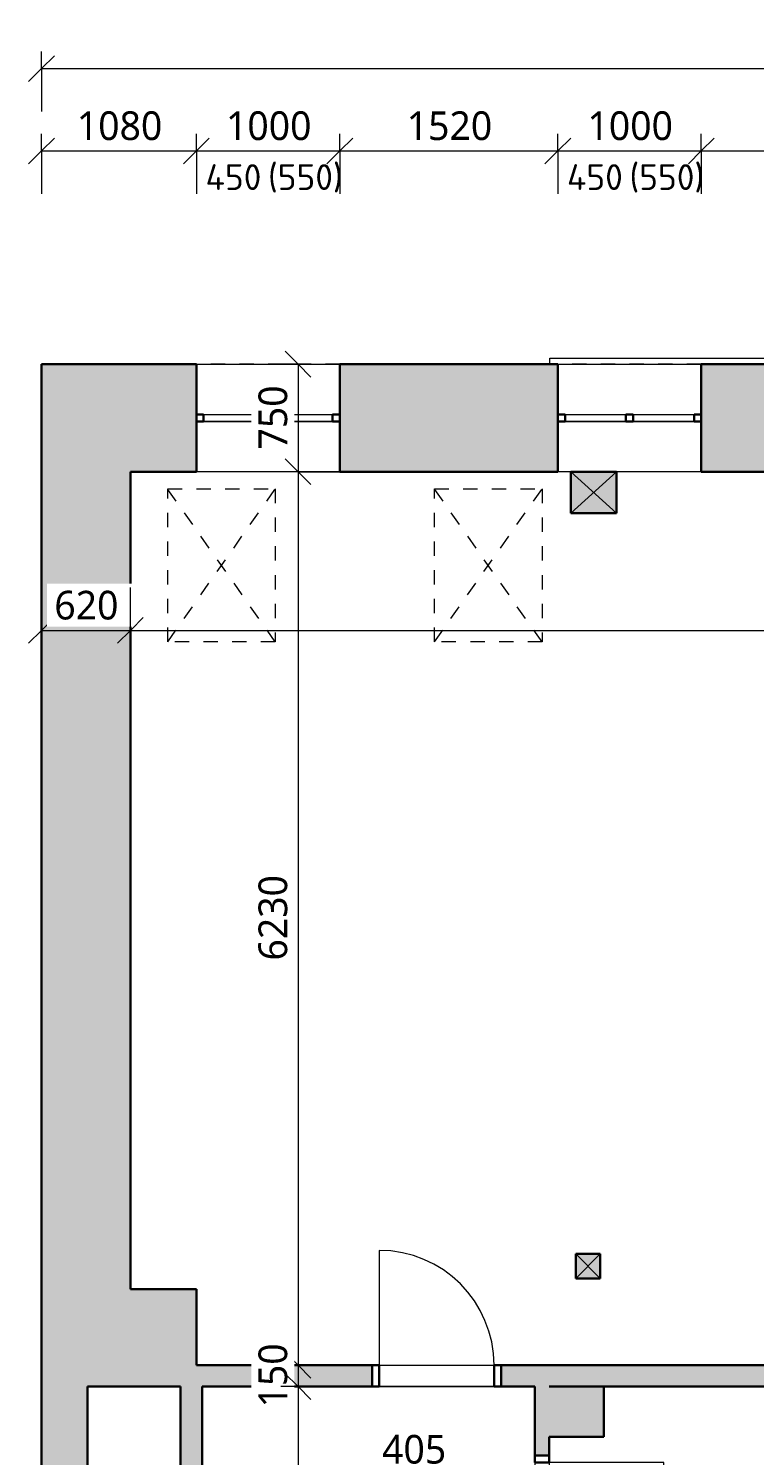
# Model space of a CAD drawing. Header units: metres. Extents: x -1.7 to 41.6, y -3.7 to 18.4.
# Tile 3 of 16: x -0.3 to 4.7, y 7.1 to 17.1. Entities that reach past the tile are written whole.
import ezdxf

# ---------------------------------------------------------------- set-up
doc = ezdxf.new("R2010")
doc.units = ezdxf.units.M
doc.linetypes.add('AV - Cerch_ 1 tecka 4mm', pattern=[0.006, 0.004, -0.001, 0, -0.001])
doc.layers.add('AV-KOTY', color=5, linetype='Continuous', lineweight=13, true_color=0x0000ff)
doc.layers.add('AV-MISTNOSTI', color=5, linetype='Continuous', lineweight=5, true_color=0x0000ff)
for name, color, linetype, lineweight in [('AV-KOTY-100', 7, 'Continuous', 5), ('AV-SRAFY', 7, 'Continuous', 35), ('AV-STAVBA', 7, 'Continuous', 18)]:
    doc.layers.add(name, color=color, linetype=linetype, lineweight=lineweight)
doc.styles.add('ISOCPEUR', font='isocpeur.ttf', dxfattribs={"height": 0.18})
doc.styles.add('Trebuchet MS', font='trebuc.ttf', dxfattribs={"height": 0.2})
doc.styles.add('Trebuchet MS_B', font='trebuc.ttf', dxfattribs={"height": 0.2})
doc.dimstyles.new('2_mm_-_O_-_Blue_-_mm_-_zaokrouhlena', dxfattribs={"dimscale": 0.3048, "dimtxt": 0.20619, "dimasz": 0.590551, "dimexe": 0.393701, "dimexo": 0.0625, "dimgap": 0.065617, "dimtad": 1, "dimdec": 0, "dimlfac": 1000, "dimrnd": 10, "dimzin": 0, "dimdsep": 46, "dimtxsty": 'Trebuchet MS', "dimblk1": 'OBLIQUE', "dimblk2": 'OBLIQUE', "dimsah": 1, "dimcen": 0.09, "dimazin": 0, "dimtfac": 1, "dimtdec": 4, "dimtix": 1, "dimtmove": 0, "dimatfit": 3, "dimfxl": 0.984252, "dimfxlon": 1, "dimtvp": 1, "dimtfill": 1, "dimtolj": 1, "dimtzin": 0, "dimarcsym": 2})

# ---------------------------------------------------------------- blocks, each defined once
blk = doc.blocks.new('SCO_Koncepční obdelníkový sloup - 170_170-1443739-4NP')
at = {"layer": 'AV-STAVBA'}
blk.add_hatch(color=256, dxfattribs=at).paths.add_polyline_path([(-0.085, -0.085), (0.085, -0.085), (0.085, 0.085), (-0.085, 0.085)])
for p, q in [((0.085, 0.085), (-0.085, -0.085)), ((-0.085, 0.085), (0.085, -0.085))]:
    blk.add_line(p, q, dxfattribs=at)
at = {"layer": 'AV-STAVBA', "lineweight": 35}
for p, q in [((0.085, 0.085), (-0.085, 0.085)), ((-0.085, 0.085), (-0.085, -0.085)), ((0.085, -0.085), (0.085, 0.085)), ((-0.085, -0.085), (0.085, -0.085))]:
    blk.add_line(p, q, dxfattribs=at)
blk = doc.blocks.new('SCO_Koncepční obdelníkový sloup - 320_290-V1-4NP')
at = {"layer": 'AV-STAVBA'}
for p, q in [((-0.16, 0.145), (0.16, -0.145)), ((0.16, 0.145), (-0.16, -0.145))]:
    blk.add_line(p, q, dxfattribs=at)
blk = doc.blocks.new('DO_1-P_Ocel_ - 800x1970_100-934089-4NP')
at = {"layer": 'AV-STAVBA'}
for p, q in [((-0.4, 0.85), (-0.4, 0.05)), ((-0.4, 0.05), (0.4, 0.05)), ((-0.4, -0.05), (0.4, -0.05))]:
    blk.add_line(p, q, dxfattribs=at)
at = {"layer": 'AV-STAVBA', "linetype": 'AV - Cerch_ 1 tecka 4mm'}
for p, q in [((-0.45, 0.05), (0.45, 0.05)), ((-0.4, 0.05), (0.4, 0.05)), ((-0.45, -0.05), (0.45, -0.05)), ((-0.4, -0.05), (0.4, -0.05))]:
    blk.add_line(p, q, dxfattribs=at)
at = {"layer": 'AV-STAVBA', "lineweight": 35}
for p, q in [((-0.4, 0.05), (-0.45, 0.05)), ((-0.45, 0.05), (-0.45, -0.05)), ((-0.4, -0.05), (-0.4, 0.05)), ((0.45, 0.05), (0.4, 0.05)), ((0.4, 0.05), (0.4, -0.05)), ((0.45, -0.05), (0.45, 0.05)), ((-0.45, -0.05), (-0.4, -0.05)), ((0.4, -0.05), (0.45, -0.05))]:
    blk.add_line(p, q, dxfattribs=at)
at = {"layer": 'AV-STAVBA'}
blk.add_arc((-0.4, 0.05), 0.8, 0, 90, dxfattribs=at)
blk = doc.blocks.new('DO_1-P_Ocel_ - 800x1970_150-917843-4NP')
at = {"layer": 'AV-STAVBA'}
for p, q in [((-0.4, 0.875), (-0.4, 0.075)), ((-0.4, 0.075), (0.4, 0.075)), ((-0.4, -0.075), (0.4, -0.075))]:
    blk.add_line(p, q, dxfattribs=at)
at = {"layer": 'AV-STAVBA', "linetype": 'AV - Cerch_ 1 tecka 4mm'}
for p, q in [((-0.45, 0.075), (0.45, 0.075)), ((-0.4, 0.075), (0.4, 0.075)), ((-0.45, -0.075), (0.45, -0.075)), ((-0.4, -0.075), (0.4, -0.075))]:
    blk.add_line(p, q, dxfattribs=at)
at = {"layer": 'AV-STAVBA', "lineweight": 35}
for p, q in [((-0.4, 0.075), (-0.45, 0.075)), ((-0.45, 0.075), (-0.45, -0.075)), ((-0.4, -0.075), (-0.4, 0.075)), ((0.45, 0.075), (0.4, 0.075)), ((0.4, 0.075), (0.4, -0.075)), ((0.45, -0.075), (0.45, 0.075)), ((-0.45, -0.075), (-0.4, -0.075)), ((0.4, -0.075), (0.45, -0.075))]:
    blk.add_line(p, q, dxfattribs=at)
at = {"layer": 'AV-STAVBA'}
blk.add_arc((-0.4, 0.075), 0.8, 0, 90, dxfattribs=at)
blk = doc.blocks.new('WI_2 - 1000x450-1316788-4NP')
at = {"layer": 'AV-STAVBA', "linetype": 'AV - Cerch_ 1 tecka 4mm', "lineweight": 13}
for p, q in [((1.63, 0.375), (0.63, 0.375)), ((1.63, -0.375), (0.63, -0.375))]:
    blk.add_line(p, q, dxfattribs=at)
at = {"layer": 'AV-STAVBA', "lineweight": 35}
for p, q in [((0.68, 0.025), (0.63, 0.025)), ((0.63, 0.025), (0.63, -0.025)), ((0.68, -0.025), (0.68, 0.025)), ((1.155, 0.025), (1.105, 0.025)), ((1.105, 0.025), (1.105, -0.025)), ((1.155, -0.025), (1.155, 0.025)), ((1.63, 0.025), (1.58, 0.025)), ((1.58, 0.025), (1.58, -0.025)), ((1.63, -0.025), (1.63, 0.025)), ((0.63, -0.025), (0.68, -0.025)), ((1.105, -0.025), (1.155, -0.025)), ((1.58, -0.025), (1.63, -0.025))]:
    blk.add_line(p, q, dxfattribs=at)
at = {"layer": 'AV-STAVBA'}
for p, q in [((0.63, -0.025), (0.63, 0.025)), ((0.63, 0.025), (1.63, 0.025)), ((0.68, 0.025), (1.105, 0.025)), ((0.68, -0.025), (0.68, 0.025)), ((1.155, 0.025), (1.58, 0.025)), ((1.58, -0.025), (1.58, 0.025)), ((1.63, -0.025), (1.63, 0.025)), ((0.63, -0.025), (1.63, -0.025)), ((1.105, -0.025), (0.68, -0.025)), ((1.58, -0.025), (1.155, -0.025))]:
    blk.add_line(p, q, dxfattribs=at)
blk = doc.blocks.new('WI_2 - 1000x450-V2-4NP')
at = {"layer": 'AV-STAVBA', "linetype": 'AV - Cerch_ 1 tecka 4mm', "lineweight": 13}
for p, q in [((1.63, 0.375), (0.63, 0.375)), ((0.72, -0.375), (0.63, -0.375)), ((1.63, -0.375), (1.04, -0.375))]:
    blk.add_line(p, q, dxfattribs=at)
at = {"layer": 'AV-STAVBA', "lineweight": 35}
for p, q in [((0.68, 0.025), (0.63, 0.025)), ((0.63, 0.025), (0.63, -0.025)), ((0.68, -0.025), (0.68, 0.025)), ((1.155, 0.025), (1.105, 0.025)), ((1.105, 0.025), (1.105, -0.025)), ((1.155, -0.025), (1.155, 0.025)), ((1.63, 0.025), (1.58, 0.025)), ((1.58, 0.025), (1.58, -0.025)), ((1.63, -0.025), (1.63, 0.025)), ((0.63, -0.025), (0.68, -0.025)), ((1.105, -0.025), (1.155, -0.025)), ((1.58, -0.025), (1.63, -0.025))]:
    blk.add_line(p, q, dxfattribs=at)
at = {"layer": 'AV-STAVBA'}
for p, q in [((0.63, -0.025), (0.63, 0.025)), ((0.63, 0.025), (1.63, 0.025)), ((0.68, 0.025), (1.105, 0.025)), ((0.68, -0.025), (0.68, 0.025)), ((1.155, 0.025), (1.58, 0.025)), ((1.58, -0.025), (1.58, 0.025)), ((1.63, -0.025), (1.63, 0.025)), ((0.63, -0.025), (1.63, -0.025)), ((1.105, -0.025), (0.68, -0.025)), ((1.58, -0.025), (1.155, -0.025))]:
    blk.add_line(p, q, dxfattribs=at)
blk = doc.blocks.new('Řísma 2NP_ vnitroblok - Řísma 2NP_ vnitroblok-1646675-4NP')
at = {"layer": 'AV-STAVBA'}
for p, q in [((3.3098, 14.7482), (3.3098, 14.789)), ((3.3098, 14.789), (8.5974, 14.789))]:
    blk.add_line(p, q, dxfattribs=at)
blk = doc.blocks.new('DIMBLOCK1-4NP')
at = {"layer": 'AV-KOTY-100', "color": 5, "true_color": 0x0000ff}
for p, q in [((-0.2352, 16.2353), (-0.2352, 16.3553)), ((-0.2352, 16.2353), (-0.1452, 16.3253)), ((0.8448, 16.2353), (0.8448, 16.3553)), ((0.8448, 16.2353), (0.9348, 16.3253)), ((-0.2352, 16.2353), (-0.3252, 16.1453)), ((-0.2352, 16.2353), (0.8448, 16.2353)), ((-0.2352, 16.2353), (-0.2352, 15.9353)), ((0.8448, 16.2353), (0.7548, 16.1453)), ((0.8448, 16.2353), (0.8448, 15.9353))]:
    blk.add_line(p, q, dxfattribs=at)
at = {"layer": 'AV-KOTY-100', "color": 0, "insert": (0.0113, 16.5112), "char_height": 0.2, "width": 0.704541, "attachment_point": 1, "line_spacing_factor": 1.048425, "style": 'Trebuchet MS', "bg_fill": 3, "box_fill_scale": 1.25, "bg_fill_color": 256, "bg_fill_true_color": 13158600, "bg_fill_transparency": 0}
blk.add_mtext('1080', dxfattribs=at)
blk = doc.blocks.new('_Oblique')
at = {"color": 0, "linetype": 'ByBlock', "lineweight": -2}
blk.add_line((-0.5, -0.5), (0.5, 0.5), dxfattribs=at)
blk = doc.blocks.new('DIMBLOCK2-4NP')
at = {"layer": 'AV-KOTY-100', "color": 5, "true_color": 0x0000ff}
for p, q in [((0.8448, 16.2353), (0.8448, 16.3553)), ((0.8448, 16.2353), (0.9348, 16.3253)), ((1.8448, 16.2353), (1.8448, 16.3553)), ((1.8448, 16.2353), (1.9348, 16.3253)), ((0.8448, 16.2353), (0.7548, 16.1453)), ((0.8448, 16.2353), (1.8448, 16.2353)), ((0.8448, 16.2353), (0.8448, 15.9353)), ((1.8448, 16.2353), (1.7548, 16.1453)), ((1.8448, 16.2353), (1.8448, 15.9353))]:
    blk.add_line(p, q, dxfattribs=at)
at = {"layer": 'AV-KOTY-100', "color": 0, "insert": (1.0513, 16.5112), "char_height": 0.2, "width": 0.704541, "attachment_point": 1, "line_spacing_factor": 1.048425, "style": 'Trebuchet MS', "bg_fill": 3, "box_fill_scale": 1.25, "bg_fill_color": 256, "bg_fill_true_color": 13158600, "bg_fill_transparency": 0}
blk.add_mtext('1000', dxfattribs=at)
blk = doc.blocks.new('DIMBLOCK3-4NP')
at = {"layer": 'AV-KOTY-100', "color": 5, "true_color": 0x0000ff}
for p, q in [((1.8448, 16.2353), (1.8448, 16.3553)), ((1.8448, 16.2353), (1.9348, 16.3253)), ((3.3648, 16.2353), (3.3648, 16.3553)), ((3.3648, 16.2353), (3.4548, 16.3253)), ((1.8448, 16.2353), (1.7548, 16.1453)), ((1.8448, 16.2353), (3.3648, 16.2353)), ((1.8448, 16.2353), (1.8448, 15.9353)), ((3.3648, 16.2353), (3.2748, 16.1453)), ((3.3648, 16.2353), (3.3648, 15.9353))]:
    blk.add_line(p, q, dxfattribs=at)
at = {"layer": 'AV-KOTY-100', "color": 0, "insert": (2.3113, 16.5112), "char_height": 0.2, "width": 0.704541, "attachment_point": 1, "line_spacing_factor": 1.048425, "style": 'Trebuchet MS', "bg_fill": 3, "box_fill_scale": 1.25, "bg_fill_color": 256, "bg_fill_true_color": 13158600, "bg_fill_transparency": 0}
blk.add_mtext('1520', dxfattribs=at)
blk = doc.blocks.new('DIMBLOCK4-4NP')
at = {"layer": 'AV-KOTY-100', "color": 5, "true_color": 0x0000ff}
for p, q in [((3.3648, 16.2353), (3.3648, 16.3553)), ((3.3648, 16.2353), (3.4548, 16.3253)), ((4.3648, 16.2353), (4.3648, 16.3553)), ((4.3648, 16.2353), (4.4548, 16.3253)), ((3.3648, 16.2353), (3.2748, 16.1453)), ((3.3648, 16.2353), (4.3648, 16.2353)), ((3.3648, 16.2353), (3.3648, 15.9353)), ((4.3648, 16.2353), (4.2748, 16.1453)), ((4.3648, 16.2353), (4.3648, 15.9353))]:
    blk.add_line(p, q, dxfattribs=at)
at = {"layer": 'AV-KOTY-100', "color": 0, "insert": (3.5713, 16.5112), "char_height": 0.2, "width": 0.704541, "attachment_point": 1, "line_spacing_factor": 1.048425, "style": 'Trebuchet MS', "bg_fill": 3, "box_fill_scale": 1.25, "bg_fill_color": 256, "bg_fill_true_color": 13158600, "bg_fill_transparency": 0}
blk.add_mtext('1000', dxfattribs=at)
blk = doc.blocks.new('DIMBLOCK5-4NP')
at = {"layer": 'AV-KOTY-100', "color": 5, "true_color": 0x0000ff}
for p, q in [((4.3648, 16.2353), (4.3648, 16.3553)), ((4.3648, 16.2353), (4.4548, 16.3253)), ((6.0148, 16.2353), (6.0148, 16.3553)), ((6.0148, 16.2353), (6.1048, 16.3253)), ((4.3648, 16.2353), (4.2748, 16.1453)), ((4.3648, 16.2353), (6.0148, 16.2353)), ((4.3648, 16.2353), (4.3648, 15.9353)), ((6.0148, 16.2353), (5.9248, 16.1453)), ((6.0148, 16.2353), (6.0148, 15.9353))]:
    blk.add_line(p, q, dxfattribs=at)
at = {"layer": 'AV-KOTY-100', "color": 0, "insert": (4.8963, 16.5112), "char_height": 0.2, "width": 0.704541, "attachment_point": 1, "line_spacing_factor": 1.048425, "style": 'Trebuchet MS', "bg_fill": 3, "box_fill_scale": 1.25, "bg_fill_color": 256, "bg_fill_true_color": 13158600, "bg_fill_transparency": 0}
blk.add_mtext('1650', dxfattribs=at)
blk = doc.blocks.new('DIMBLOCK28-4NP')
at = {"layer": 'AV-KOTY-100', "color": 5, "true_color": 0x0000ff}
for p, q in [((-0.2352, 16.8093), (-0.2352, 16.9293)), ((39.7648, 16.8093), (39.7648, 16.9293)), ((-0.2352, 16.8093), (-0.1452, 16.8993)), ((39.7648, 16.8093), (39.8548, 16.8993)), ((-0.2352, 16.8093), (-0.3252, 16.7193)), ((-0.2352, 16.8093), (39.7648, 16.8093)), ((-0.2352, 16.8093), (-0.2352, 16.5093)), ((39.7648, 16.8093), (39.6748, 16.7193)), ((39.7648, 16.8093), (39.7648, 16.5093))]:
    blk.add_line(p, q, dxfattribs=at)
at = {"layer": 'AV-KOTY-100', "color": 0, "insert": (19.3979, 17.0852), "char_height": 0.2, "width": 0.880677, "attachment_point": 1, "line_spacing_factor": 1.048425, "style": 'Trebuchet MS', "bg_fill": 3, "box_fill_scale": 1.25, "bg_fill_color": 256, "bg_fill_true_color": 13158600, "bg_fill_transparency": 0}
blk.add_mtext('40000', dxfattribs=at)
blk = doc.blocks.new('DIMBLOCK61-4NP')
at = {"layer": 'AV-KOTY-100', "color": 5, "true_color": 0x0000ff}
for p, q in [((-0.2352, 12.8919), (-0.2352, 13.1919)), ((0.3848, 12.8919), (0.3848, 13.1919)), ((-0.2352, 12.8919), (-0.1452, 12.9819)), ((0.3848, 12.8919), (0.4748, 12.9819)), ((-0.2352, 12.8919), (-0.3252, 12.8019)), ((-0.2352, 12.8919), (0.3848, 12.8919)), ((-0.2352, 12.8919), (-0.2352, 12.7719)), ((0.3848, 12.8919), (0.2948, 12.8019)), ((0.3848, 12.8919), (0.3848, 12.7719))]:
    blk.add_line(p, q, dxfattribs=at)
at = {"layer": 'AV-KOTY-100', "color": 0, "insert": (-0.1454, 13.1678), "char_height": 0.2, "width": 0.528406, "attachment_point": 1, "line_spacing_factor": 1.048425, "style": 'Trebuchet MS', "bg_fill": 3, "box_fill_scale": 1.25, "bg_fill_color": 256, "bg_fill_true_color": 13158600, "bg_fill_transparency": 0}
blk.add_mtext('620', dxfattribs=at)
blk = doc.blocks.new('DIMBLOCK62-4NP')
at = {"layer": 'AV-KOTY-100', "color": 5, "true_color": 0x0000ff}
for p, q in [((0.3848, 12.8919), (0.3848, 13.1919)), ((10.7648, 12.8919), (10.7648, 13.1919)), ((0.3848, 12.8919), (0.4748, 12.9819)), ((10.7648, 12.8919), (10.8548, 12.9819)), ((0.3848, 12.8919), (0.2948, 12.8019)), ((0.3848, 12.8919), (10.7648, 12.8919)), ((0.3848, 12.8919), (0.3848, 12.7719)), ((10.7648, 12.8919), (10.6748, 12.8019)), ((10.7648, 12.8919), (10.7648, 12.7719))]:
    blk.add_line(p, q, dxfattribs=at)
at = {"layer": 'AV-KOTY-100', "color": 0, "insert": (5.2079, 13.1678), "char_height": 0.2, "width": 0.880677, "attachment_point": 1, "line_spacing_factor": 1.048425, "style": 'Trebuchet MS', "bg_fill": 3, "box_fill_scale": 1.25, "bg_fill_color": 256, "bg_fill_true_color": 13158600, "bg_fill_transparency": 0}
blk.add_mtext('10380', dxfattribs=at)
blk = doc.blocks.new('DIMBLOCK74-4NP')
at = {"layer": 'AV-KOTY-100', "color": 5, "true_color": 0x0000ff}
for p, q in [((1.5537, 14.7482), (1.4637, 14.8382)), ((1.5537, 14.7482), (1.4337, 14.7482)), ((1.5537, 14.7482), (1.5537, 13.9982)), ((1.5537, 14.7482), (1.6437, 14.6582)), ((1.5537, 14.7482), (1.8537, 14.7482)), ((1.5537, 13.9982), (1.4637, 14.0882)), ((1.5537, 13.9982), (1.4337, 13.9982)), ((1.5537, 13.9982), (1.6437, 13.9082)), ((1.5537, 13.9982), (1.8537, 13.9982))]:
    blk.add_line(p, q, dxfattribs=at)
at = {"layer": 'AV-KOTY-100', "color": 0, "insert": (1.2778, 14.153), "char_height": 0.2, "width": 0.528406, "attachment_point": 1, "rotation": 90, "line_spacing_factor": 1.048425, "style": 'Trebuchet MS', "bg_fill": 3, "box_fill_scale": 1.25, "bg_fill_color": 256, "bg_fill_true_color": 13158600, "bg_fill_transparency": 0}
blk.add_mtext('750', dxfattribs=at)
blk = doc.blocks.new('DIMBLOCK75-4NP')
at = {"layer": 'AV-KOTY-100', "color": 5, "true_color": 0x0000ff}
for p, q in [((1.5537, 13.9982), (1.4637, 14.0882)), ((1.5537, 13.9982), (1.4337, 13.9982)), ((1.5537, 13.9982), (1.5537, 7.7682)), ((1.5537, 13.9982), (1.6437, 13.9082)), ((1.5537, 13.9982), (1.8537, 13.9982)), ((1.5537, 7.7682), (1.4337, 7.7682)), ((1.5537, 7.7682), (1.4637, 7.8582)), ((1.5537, 7.7682), (1.6437, 7.6782)), ((1.5537, 7.7682), (1.8537, 7.7682))]:
    blk.add_line(p, q, dxfattribs=at)
at = {"layer": 'AV-KOTY-100', "color": 0, "insert": (1.2778, 10.5896), "char_height": 0.2, "width": 0.704541, "attachment_point": 1, "rotation": 90, "line_spacing_factor": 1.048425, "style": 'Trebuchet MS', "bg_fill": 3, "box_fill_scale": 1.25, "bg_fill_color": 256, "bg_fill_true_color": 13158600, "bg_fill_transparency": 0}
blk.add_mtext('6230', dxfattribs=at)
blk = doc.blocks.new('DIMBLOCK76-4NP')
at = {"layer": 'AV-KOTY-100', "color": 5, "true_color": 0x0000ff}
for p, q in [((1.5537, 7.7682), (1.4337, 7.7682)), ((1.5537, 7.7682), (1.4637, 7.8582)), ((1.5537, 7.7682), (1.5537, 7.6182)), ((1.5537, 7.7682), (1.6437, 7.6782)), ((1.5537, 7.7682), (1.8537, 7.7682)), ((1.5537, 7.6182), (1.4637, 7.7082)), ((1.5537, 7.6182), (1.4337, 7.6182)), ((1.5537, 7.6182), (1.6437, 7.5282)), ((1.5537, 7.6182), (1.8537, 7.6182))]:
    blk.add_line(p, q, dxfattribs=at)
at = {"layer": 'AV-KOTY-100', "color": 0, "insert": (1.2778, 7.473), "char_height": 0.2, "width": 0.528406, "attachment_point": 1, "rotation": 90, "line_spacing_factor": 1.048425, "style": 'Trebuchet MS', "bg_fill": 3, "box_fill_scale": 1.25, "bg_fill_color": 256, "bg_fill_true_color": 13158600, "bg_fill_transparency": 0}
blk.add_mtext('150', dxfattribs=at)
blk = doc.blocks.new('DIMBLOCK77-4NP')
at = {"layer": 'AV-KOTY-100', "color": 5, "true_color": 0x0000ff}
for p, q in [((1.5537, 7.6182), (1.4637, 7.7082)), ((1.5537, 7.6182), (1.4337, 7.6182)), ((1.5537, 7.6182), (1.5537, 5.7482)), ((1.5537, 7.6182), (1.6437, 7.5282)), ((1.5537, 7.6182), (1.8537, 7.6182)), ((1.5537, 5.7482), (1.4637, 5.8382)), ((1.5537, 5.7482), (1.4337, 5.7482)), ((1.5537, 5.7482), (1.6437, 5.6582)), ((1.5537, 5.7482), (1.8537, 5.7482))]:
    blk.add_line(p, q, dxfattribs=at)
at = {"layer": 'AV-KOTY-100', "color": 0, "insert": (1.2778, 6.3896), "char_height": 0.2, "width": 0.704541, "attachment_point": 1, "rotation": 90, "line_spacing_factor": 1.048425, "style": 'Trebuchet MS', "bg_fill": 3, "box_fill_scale": 1.25, "bg_fill_color": 256, "bg_fill_true_color": 13158600, "bg_fill_transparency": 0}
blk.add_mtext('1870', dxfattribs=at)

msp = doc.modelspace()

# ---------------------------------------------------------------- hatches: boundary and pattern name
at = {"layer": 'AV-SRAFY'}
for points in [[(-0.2352, 13.9982), (0.3848, 13.9982), (0.3848, 14.7482), (-0.2352, 14.7482)], [(-0.1697, 7.9582), (0.3848, 7.9582), (0.3848, 13.9982), (-0.2352, 13.9982), (-0.2352, 7.9582)]]:
    msp.add_hatch(color=256, dxfattribs=at).paths.add_polyline_path(points)
h = msp.add_hatch(color=256, dxfattribs=at)
h.paths.add_polyline_path([(20.0748, 13.9982), (20.0748, 14.4982), (19.9248, 14.4982), (19.9248, 14.7482), (19.6248, 14.7482), (19.6248, 13.9982)])
h.paths.add_polyline_path([(18.6248, 13.9982), (18.6248, 14.7482), (16.3248, 14.7482), (16.3248, 13.9982), (17.3044, 13.9982)])
h.paths.add_polyline_path([(15.3248, 13.9982), (15.3248, 14.7482), (13.1048, 14.7482), (13.1048, 13.9982)])
h.paths.add_polyline_path([(12.1048, 13.9982), (12.1048, 14.7482), (10.2848, 14.7482), (10.2848, 13.9982), (11.2848, 13.9982)])
h.paths.add_polyline_path([(9.1134, 13.9982), (9.2848, 13.9982), (9.2848, 14.7482), (7.0148, 14.7482), (7.0148, 13.9982), (8.5673, 13.9982)])
h.paths.add_polyline_path([(6.0148, 13.9982), (6.0148, 14.7482), (4.3648, 14.7482), (4.3648, 13.9982), (5.837, 13.9982)])
h.paths.add_polyline_path([(3.3648, 13.9982), (3.3648, 14.7482), (1.8448, 14.7482), (1.8448, 13.9982)])
h.paths.add_polyline_path([(0.3848, 13.9982), (0.8448, 13.9982), (0.8448, 14.7482), (0.3848, 14.7482), (0.3848, 14.3482)])
at = {"layer": 'AV-SRAFY', "lineweight": 18}
for points in [[(0.7348, 7.6182), (0.8448, 7.6182), (0.8448, 8.2982), (0.3848, 8.2982), (0.3848, 7.9582), (0.0848, 7.9582), (0.0848, 7.6182)], [(0.0848, 0.8282), (0.0848, 7.9582), (-0.2352, 7.9582), (-0.2352, 0.8282), (-0.1697, 0.8282)], [(0.8848, 5.7482), (0.8848, 7.6182), (0.7348, 7.6182), (0.7348, 5.7482)], [(3.6848, 7.2682), (3.6848, 7.6182), (3.3048, 7.6182), (3.3048, 7.2682)]]:
    msp.add_hatch(color=256, dxfattribs=at).paths.add_polyline_path(points)
h = msp.add_hatch(color=256, dxfattribs=at)
h.paths.add_polyline_path([(4.9298, 7.6182), (4.9298, 7.7682), (2.9698, 7.7682), (2.9698, 7.6182), (4.1988, 7.6182)])
h.paths.add_polyline_path([(0.8848, 7.6182), (2.0698, 7.6182), (2.0698, 7.7682), (0.8448, 7.7682), (0.8448, 7.6182)])
h = msp.add_hatch(color=256, dxfattribs=at)
h.paths.add_polyline_path([(3.2898, 5.7482), (3.3048, 5.7482), (3.3048, 6.2382), (3.2048, 6.2382), (3.2048, 5.7482)])
h.paths.add_polyline_path([(3.3048, 7.1382), (3.3048, 7.6182), (3.2048, 7.6182), (3.2048, 7.1382)])
at = {"layer": 'AV-STAVBA'}
msp.add_hatch(color=256, dxfattribs=at).paths.add_polyline_path([(3.4548, 13.7082), (3.7748, 13.7082), (3.7748, 13.9982), (3.4548, 13.9982)])

# ---------------------------------------------------------------- linework, layer by layer
at = {"layer": 'AV-STAVBA', "lineweight": 35}
for p, q in [((-0.2352, 14.7482), (-0.2352, 0.3282)), ((0.8448, 14.7482), (-0.2352, 14.7482)), ((0.8448, 14.3982), (0.8448, 14.7482)), ((1.8448, 14.3982), (1.8448, 14.7482)), ((1.8448, 14.7482), (3.3648, 14.7482)), ((3.3648, 14.3982), (3.3648, 14.7482)), ((4.3648, 14.3982), (4.3648, 14.7482)), ((4.3648, 14.7482), (6.0148, 14.7482)), ((0.8448, 13.9982), (0.8448, 14.3482)), ((1.8448, 13.9982), (1.8448, 14.3482)), ((3.3648, 13.9982), (3.3648, 14.3482)), ((4.3648, 13.9982), (4.3648, 14.3482)), ((0.3848, 13.9982), (0.8448, 13.9982)), ((0.3848, 8.2982), (0.3848, 13.9982)), ((1.8448, 13.9982), (3.3648, 13.9982)), ((3.4548, 13.9982), (3.4548, 13.7082)), ((3.4548, 13.9982), (3.7748, 13.9982)), ((3.7748, 13.9982), (3.7748, 13.7082)), ((4.3648, 13.9982), (6.0148, 13.9982)), ((3.7748, 13.7082), (3.4548, 13.7082)), ((0.8448, 8.2982), (0.3848, 8.2982)), ((0.8448, 7.7682), (0.8448, 8.2982)), ((2.0698, 7.7682), (0.8448, 7.7682)), ((2.0698, 7.6182), (2.0698, 7.7682)), ((4.9298, 7.7682), (2.9698, 7.7682)), ((2.9698, 7.7682), (2.9698, 7.6182)), ((0.0848, 5.7482), (0.0848, 7.6182)), ((0.0848, 7.6182), (0.7348, 7.6182)), ((0.7348, 7.6182), (0.7348, 5.7482)), ((0.8848, 7.6182), (2.0698, 7.6182)), ((0.8848, 7.6182), (0.8848, 5.7482)), ((2.9698, 7.6182), (3.2048, 7.6182)), ((3.2048, 7.6182), (3.2048, 7.1382)), ((4.9298, 7.6182), (3.3048, 7.6182)), ((3.6848, 7.2682), (3.6848, 7.6182)), ((3.3048, 7.1382), (3.3048, 7.2682)), ((3.3048, 7.2682), (3.6848, 7.2682)), ((3.2048, 7.1382), (3.3048, 7.1382))]:
    msp.add_line(p, q, dxfattribs=at)
at = {"layer": 'AV-STAVBA'}
for p, q in [((0.8448, 14.7482), (1.8448, 14.7482)), ((3.3648, 14.7482), (4.3648, 14.7482)), ((1.8448, 13.9982), (0.8448, 13.9982)), ((3.4548, 13.9982), (3.3648, 13.9982)), ((4.3648, 13.9982), (3.7748, 13.9982)), ((2.1198, 7.7682), (2.9198, 7.7682)), ((2.9198, 7.6182), (2.1198, 7.6182))]:
    msp.add_line(p, q, dxfattribs=at)
at = {"layer": 'AV-STAVBA', "linetype": 'AV - Cerch_ 1 tecka 4mm', "lineweight": 13}
for p, q in [((0.6448, 13.878), (1.3948, 13.878)), ((0.6448, 12.8116), (0.6448, 13.878)), ((1.3948, 12.8116), (0.6448, 13.878)), ((0.6448, 12.8116), (1.3948, 13.878)), ((1.3948, 13.878), (1.3948, 12.8116)), ((2.5048, 13.878), (3.2548, 13.878)), ((2.5048, 12.8116), (2.5048, 13.878)), ((3.2548, 12.8116), (2.5048, 13.878)), ((2.5048, 12.8116), (3.2548, 13.878)), ((3.2548, 13.878), (3.2548, 12.8116)), ((1.3948, 12.8116), (0.6448, 12.8116)), ((3.2548, 12.8116), (2.5048, 12.8116))]:
    msp.add_line(p, q, dxfattribs=at)

# ---------------------------------------------------------------- block references
for name, p in [('WI_2 - 1000x450-1316788-4NP', (0.2148, 14.3732)), ('WI_2 - 1000x450-V2-4NP', (2.7348, 14.3732))]:
    msp.add_blockref(name, p, dxfattribs=at)
at = {"layer": 'AV-STAVBA'}
for name, p in [('Řísma 2NP_ vnitroblok - Řísma 2NP_ vnitroblok-1646675-4NP', (0, 0)), ('DO_1-P_Ocel_ - 800x1970_150-917843-4NP', (2.5198, 7.6932))]:
    msp.add_blockref(name, p, dxfattribs=at)
for name, p, rotation in [('SCO_Koncepční obdelníkový sloup - 320_290-V1-4NP', (3.6148, 13.8532), 180), ('SCO_Koncepční obdelníkový sloup - 170_170-1443739-4NP', (3.5748, 8.4582), 89.9999999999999), ('DO_1-P_Ocel_ - 800x1970_100-934089-4NP', (3.2548, 6.6882), 269.9999999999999)]:
    msp.add_blockref(name, p, dxfattribs=dict(at, rotation=rotation))

# ---------------------------------------------------------------- texts
at = {"layer": 'AV-KOTY', "lineweight": 5, "char_height": 0.18, "attachment_point": 1, "style": 'ISOCPEUR'}
for s, insert, width in [('450', (0.9084, 16.1429), 0.481012), ('(550)', (1.3446, 16.1429), 0.633333), ('450', (3.4284, 16.1429), 0.481012), ('(550)', (3.8646, 16.1429), 0.633333)]:
    msp.add_mtext(s, dxfattribs=dict(at, insert=insert, width=width))
at = {"layer": 'AV-MISTNOSTI', "insert": (2.1395, 7.2814), "char_height": 0.2, "width": 0.601266, "attachment_point": 1, "style": 'Trebuchet MS_B'}
msp.add_mtext('405', dxfattribs=at)

# ---------------------------------------------------------------- next in the draw order: dimensions: what is measured, and where the dimension line sits
at = {"layer": 'AV-KOTY', "lineweight": 5}
for base, p1, p2, override, picture, middle in [((0.8448, 16.2353), (-0.2352, 15.9353), (0.8448, 15.9353), {"dimpost": '<>', "dimfxl": 1.08}, 'DIMBLOCK1-4NP', (0.3048, 16.357)), ((0.3848, 12.8919), (-0.2352, 13.1919), (0.3848, 13.1919), {"dimpost": '<>', "dimfxl": 0.62}, 'DIMBLOCK61-4NP', (0.0748, 13.014))]:
    dim = msp.add_linear_dim(base=base, p1=p1, p2=p2, dimstyle='2_mm_-_O_-_Blue_-_mm_-_zaokrouhlena', override=override, dxfattribs=at)
    dim.commit()
    dim.dimension.update_dxf_attribs({"geometry": picture, "text_midpoint": middle})
dim = msp.add_linear_dim(base=(1.5537, 13.9982), p1=(1.8537, 14.7482), p2=(1.8537, 13.9982), angle=90, dimstyle='2_mm_-_O_-_Blue_-_mm_-_zaokrouhlena', override={"dimpost": '<>', "dimfxl": 0.75}, dxfattribs=at)
dim.commit()
dim.dimension.update_dxf_attribs({"geometry": 'DIMBLOCK74-4NP', "text_midpoint": (1.4319, 14.3732)})

# ---------------------------------------------------------------- next in the draw order: dimensions: what is measured, and where the dimension line sits
for base, p1, p2, override, picture, middle in [((1.8448, 16.2353), (0.8448, 15.9353), (1.8448, 15.9353), {"dimpost": '<>', "dimfxl": 1}, 'DIMBLOCK2-4NP', (1.3448, 16.357)), ((10.7648, 12.8919), (0.3848, 13.1919), (10.7648, 13.1919), {"dimpost": '<>', "dimfxl": 10.38}, 'DIMBLOCK62-4NP', (5.5748, 13.0136))]:
    dim = msp.add_linear_dim(base=base, p1=p1, p2=p2, dimstyle='2_mm_-_O_-_Blue_-_mm_-_zaokrouhlena', override=override, dxfattribs=at)
    dim.commit()
    dim.dimension.update_dxf_attribs({"geometry": picture, "text_midpoint": middle})

# ---------------------------------------------------------------- next in the draw order: dimensions: what is measured, and where the dimension line sits
dim = msp.add_linear_dim(base=(3.3648, 16.2353), p1=(1.8448, 15.9353), p2=(3.3648, 15.9353), dimstyle='2_mm_-_O_-_Blue_-_mm_-_zaokrouhlena', override={"dimpost": '<>', "dimfxl": 1.52}, dxfattribs=at)
dim.commit()
dim.dimension.update_dxf_attribs({"geometry": 'DIMBLOCK3-4NP', "text_midpoint": (2.6048, 16.357)})
dim = msp.add_linear_dim(base=(1.5537, 7.7682), p1=(1.8537, 13.9982), p2=(1.8537, 7.7682), angle=90, dimstyle='2_mm_-_O_-_Blue_-_mm_-_zaokrouhlena', override={"dimpost": '<>', "dimfxl": 6.23}, dxfattribs=at)
dim.commit()
dim.dimension.update_dxf_attribs({"geometry": 'DIMBLOCK75-4NP', "text_midpoint": (1.4316, 10.8832)})

# ---------------------------------------------------------------- next in the draw order: dimensions: what is measured, and where the dimension line sits
dim = msp.add_linear_dim(base=(4.3648, 16.2353), p1=(3.3648, 15.9353), p2=(4.3648, 15.9353), dimstyle='2_mm_-_O_-_Blue_-_mm_-_zaokrouhlena', override={"dimpost": '<>', "dimfxl": 1}, dxfattribs=at)
dim.commit()
dim.dimension.update_dxf_attribs({"geometry": 'DIMBLOCK4-4NP', "text_midpoint": (3.8648, 16.357)})
dim = msp.add_linear_dim(base=(1.5537, 7.6182), p1=(1.8537, 7.7682), p2=(1.8537, 7.6182), angle=90, dimstyle='2_mm_-_O_-_Blue_-_mm_-_zaokrouhlena', override={"dimpost": '<>', "dimfxl": 0.15}, dxfattribs=at)
dim.commit()
dim.dimension.update_dxf_attribs({"geometry": 'DIMBLOCK76-4NP', "text_midpoint": (1.4319, 7.6932)})

# ---------------------------------------------------------------- next in the draw order: dimensions: what is measured, and where the dimension line sits
dim = msp.add_linear_dim(base=(6.0148, 16.2353), p1=(4.3648, 15.9353), p2=(6.0148, 15.9353), dimstyle='2_mm_-_O_-_Blue_-_mm_-_zaokrouhlena', override={"dimpost": '<>', "dimfxl": 1.65}, dxfattribs=at)
dim.commit()
dim.dimension.update_dxf_attribs({"geometry": 'DIMBLOCK5-4NP', "text_midpoint": (5.1898, 16.3574)})
dim = msp.add_linear_dim(base=(1.5537, 5.7482), p1=(1.8537, 7.6182), p2=(1.8537, 5.7482), angle=90, dimstyle='2_mm_-_O_-_Blue_-_mm_-_zaokrouhlena', override={"dimpost": '<>', "dimfxl": 1.87}, dxfattribs=at)
dim.commit()
dim.dimension.update_dxf_attribs({"geometry": 'DIMBLOCK77-4NP', "text_midpoint": (1.4319, 6.6832)})

# ---------------------------------------------------------------- next in the draw order: dimensions: what is measured, and where the dimension line sits
dim = msp.add_linear_dim(base=(39.7648, 16.8093), p1=(-0.2352, 16.5093), p2=(39.7648, 16.5093), dimstyle='2_mm_-_O_-_Blue_-_mm_-_zaokrouhlena', override={"dimpost": '<>', "dimfxl": 40}, dxfattribs=at)
dim.commit()
dim.dimension.update_dxf_attribs({"geometry": 'DIMBLOCK28-4NP', "text_midpoint": (19.7648, 16.931)})

doc.saveas('drawing.dxf')
